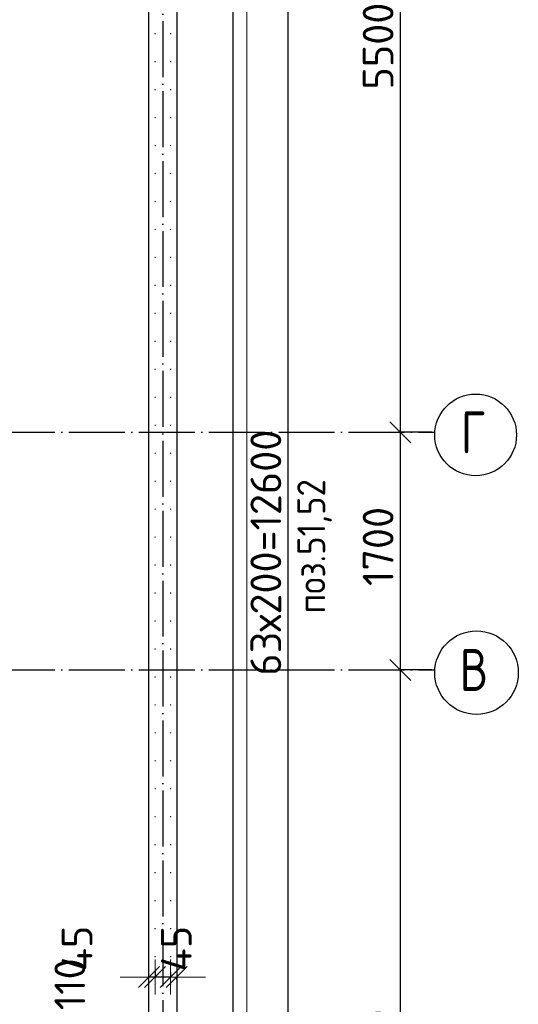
# Model space of a CAD drawing. Header units: millimetres. Extents: x 123094 to 184385, y 26948 to 48500.
# Tile 94 of 108: x 166356 to 169923, y 34309 to 41350. Entities that reach past the tile are written whole.
import ezdxf

# ---------------------------------------------------------------- set-up
doc = ezdxf.new("R2010")
doc.units = ezdxf.units.MM
doc.header["$PDMODE"] = 65
doc.linetypes.add('______11', pattern=[500, 400, -50, 0, -50])
doc.linetypes.add('______5', pattern=[1100, 800, -100, 100, -100])
for name, color, linetype, lineweight in [('Standard', 7, 'Continuous', 25), ('Арм.стержн. Выпуски', 180, 'Continuous', 35), ('Размерная линия_ общее', 7, 'Continuous', 13), ('Стена_ общее', 7, 'Continuous', 35), ('Фундамент_ общее', 7, 'Continuous', 35)]:
    doc.layers.add(name, color=color, linetype=linetype, lineweight=lineweight)
doc.layers.add('Осевая линия_ общее', color=7, linetype='______5', lineweight=13, true_color=0xa0a0a0)
doc.styles.add('ISOCPEUR', font='ISOCPEUR')
doc.dimstyles.new('DIMSTYLE_3', dxfattribs={"dimtxt": 220, "dimasz": 250, "dimexe": 0, "dimexo": 0, "dimgap": 110, "dimtad": 2, "dimdec": 0, "dimrnd": 5, "dimzin": 12, "dimdsep": 46, "dimtxsty": 'ISOCPEUR', "dimblk1": 'ALL_ML_STRICH', "dimblk2": 'ALL_ML_STRICH', "dimsah": 1, "dimcen": 0, "dimclrd": 7, "dimclre": 256, "dimclrt": 7, "dimadec": 0, "dimazin": 0, "dimtfac": 1, "dimtdec": 0, "dimtix": 1, "dimtmove": 2, "dimatfit": 3, "dimfxl": 0, "dimtzin": 0, "dimlwd": 0, "dimlwe": -3, "dimarcsym": 0})
doc.dimstyles.new('DIMSTYLE_5', dxfattribs={"dimtxt": 220, "dimasz": 250, "dimexe": 0, "dimexo": 0, "dimgap": 110, "dimtad": 2, "dimdec": 0, "dimrnd": 5, "dimzin": 12, "dimdsep": 46, "dimtxsty": 'ISOCPEUR', "dimblk1": 'ALL_ML_STRICH', "dimblk2": 'ALL_ML_STRICH', "dimsah": 1, "dimcen": 0, "dimclrd": 7, "dimclre": 256, "dimclrt": 7, "dimadec": 0, "dimazin": 0, "dimtfac": 1, "dimtdec": 0, "dimtix": 1, "dimtmove": 2, "dimatfit": 3, "dimfxl": 0, "dimtvp": 1.2, "dimtzin": 0, "dimlwd": 0, "dimlwe": -3, "dimarcsym": 0})
doc.dimstyles.new('DIMSTYLE_9', dxfattribs={"dimtxt": 220, "dimasz": 250, "dimexe": 0, "dimexo": 0, "dimgap": 110, "dimtad": 2, "dimdec": 0, "dimrnd": 5, "dimzin": 12, "dimdsep": 46, "dimtxsty": 'ISOCPEUR', "dimblk1": 'ALL_ML_STRICH', "dimblk2": 'ALL_ML_STRICH', "dimsah": 1, "dimcen": 0, "dimsd1": 1, "dimsd2": 1, "dimclrd": 7, "dimclre": 256, "dimclrt": 7, "dimadec": 0, "dimazin": 0, "dimtfac": 1, "dimtdec": 0, "dimtix": 1, "dimtmove": 2, "dimatfit": 3, "dimfxl": 0, "dimtvp": 1.2, "dimtzin": 0, "dimlwd": 0, "dimlwe": -3, "dimarcsym": 0})

# ---------------------------------------------------------------- blocks, each defined once
blk = doc.blocks.new('ALL_ML_STRICH')
at = {"color": 0, "linetype": 'ByBlock', "lineweight": -2}
for p, q in [((-0.3, -0.3), (0.3, 0.3)), ((0, -0.5), (0, 0.5)), ((-1, 0), (0.5, 0))]:
    blk.add_line(p, q, dxfattribs=at)
blk = doc.blocks.new('*D5')
at = {"layer": 'DEFPOINTS', "color": 7, "linetype": 'Continuous', "lineweight": 13, "transparency": 33554687}
for p in [(169325.4, 36700), (169080, 31200), (169325.4, 31200)]:
    blk.add_point(p, dxfattribs=at)
at = {"layer": 'Размерная линия_ общее', "color": 253, "linetype": 'Continuous', "lineweight": -2, "true_color": 0xa0a0a0, "transparency": 33554687}
for p, q in [((169305.4, 36700), (169080, 36700)), ((169305.4, 31200), (169080, 31200))]:
    blk.add_line(p, q, dxfattribs=at)
at = {"layer": 'Размерная линия_ общее', "color": 7, "linetype": 'Continuous', "lineweight": -2, "transparency": 33554687}
blk.add_line((169080, 31200), (169080, 36700), dxfattribs=at)
at = {"layer": 'Размерная линия_ общее', "color": 7, "linetype": 'Continuous', "lineweight": 13, "transparency": 33554687, "xscale": 250, "yscale": 250, "zscale": 250}
for p, rotation in [((169080, 36700), 90), ((169080, 31200), 270)]:
    blk.add_blockref('ALL_ML_STRICH', p, dxfattribs=dict(at, rotation=rotation))
at = {"layer": 'Размерная линия_ общее', "color": 7, "linetype": 'Continuous', "lineweight": 13, "transparency": 33554687, "insert": (168920, 33961), "char_height": 220, "width": 880, "attachment_point": 5, "rotation": 90, "style": 'ISOCPEUR'}
blk.add_mtext('\\A1;{5500}', dxfattribs=at)
blk = doc.blocks.new('*D6')
at = {"layer": 'DEFPOINTS', "color": 7, "linetype": 'Continuous', "lineweight": 13, "transparency": 33554687}
for p in [(169325.4, 38400), (169080, 36700), (169325.4, 36700)]:
    blk.add_point(p, dxfattribs=at)
at = {"layer": 'Размерная линия_ общее', "color": 253, "linetype": 'Continuous', "lineweight": -2, "true_color": 0xa0a0a0, "transparency": 33554687}
for p, q in [((169305.4, 38400), (169080, 38400)), ((169305.4, 36700), (169080, 36700))]:
    blk.add_line(p, q, dxfattribs=at)
at = {"layer": 'Размерная линия_ общее', "color": 7, "linetype": 'Continuous', "lineweight": -2, "transparency": 33554687}
blk.add_line((169080, 36700), (169080, 38400), dxfattribs=at)
at = {"layer": 'Размерная линия_ общее', "color": 7, "linetype": 'Continuous', "lineweight": 13, "transparency": 33554687, "xscale": 250, "yscale": 250, "zscale": 250}
for p, rotation in [((169080, 38400), 90), ((169080, 36700), 270)]:
    blk.add_blockref('ALL_ML_STRICH', p, dxfattribs=dict(at, rotation=rotation))
at = {"layer": 'Размерная линия_ общее', "color": 7, "linetype": 'Continuous', "lineweight": 13, "transparency": 33554687, "insert": (168920, 37583), "char_height": 220, "width": 880, "attachment_point": 5, "rotation": 90, "style": 'ISOCPEUR'}
blk.add_mtext('\\A1;{1700}', dxfattribs=at)
blk = doc.blocks.new('*D7')
at = {"layer": 'DEFPOINTS', "color": 7, "linetype": 'Continuous', "lineweight": 13, "transparency": 33554687}
for p in [(169325.4, 43900), (169080, 38400), (169325.4, 38400)]:
    blk.add_point(p, dxfattribs=at)
at = {"layer": 'Размерная линия_ общее', "color": 253, "linetype": 'Continuous', "lineweight": -2, "true_color": 0xa0a0a0, "transparency": 33554687}
for p, q in [((169305.4, 43900), (169080, 43900)), ((169305.4, 38400), (169080, 38400))]:
    blk.add_line(p, q, dxfattribs=at)
at = {"layer": 'Размерная линия_ общее', "color": 7, "linetype": 'Continuous', "lineweight": -2, "transparency": 33554687}
blk.add_line((169080, 38400), (169080, 43900), dxfattribs=at)
at = {"layer": 'Размерная линия_ общее', "color": 7, "linetype": 'Continuous', "lineweight": 13, "transparency": 33554687, "xscale": 250, "yscale": 250, "zscale": 250}
for p, rotation in [((169080, 43900), 90), ((169080, 38400), 270)]:
    blk.add_blockref('ALL_ML_STRICH', p, dxfattribs=dict(at, rotation=rotation))
at = {"layer": 'Размерная линия_ общее', "color": 7, "linetype": 'Continuous', "lineweight": 13, "transparency": 33554687, "insert": (168920, 41161), "char_height": 220, "width": 880, "attachment_point": 5, "rotation": 90, "style": 'ISOCPEUR'}
blk.add_mtext('\\A1;{5500}', dxfattribs=at)
blk = doc.blocks.new('*D13')
at = {"layer": 'DEFPOINTS', "color": 7, "linetype": 'Continuous', "lineweight": 13, "transparency": 33554687}
for p in [(167435, 43850), (167435, 31250), (168276.8, 31250)]:
    blk.add_point(p, dxfattribs=at)
at = {"layer": 'Размерная линия_ общее', "color": 253, "linetype": 'Continuous', "lineweight": -2, "true_color": 0xa0a0a0, "transparency": 33554687}
for p, q in [((167455, 43850), (168276.8, 43850)), ((167455, 31250), (168276.8, 31250))]:
    blk.add_line(p, q, dxfattribs=at)
at = {"layer": 'Размерная линия_ общее', "color": 7, "linetype": 'Continuous', "lineweight": -2, "transparency": 33554687}
blk.add_line((168276.8, 31250), (168276.8, 43850), dxfattribs=at)
at = {"layer": 'Размерная линия_ общее', "color": 7, "linetype": 'Continuous', "lineweight": 13, "transparency": 33554687, "xscale": 250, "yscale": 250, "zscale": 250}
for p, rotation in [((168276.8, 43850), 90), ((168276.8, 31250), 270)]:
    blk.add_blockref('ALL_ML_STRICH', p, dxfattribs=dict(at, rotation=rotation))
at = {"layer": 'Размерная линия_ общее', "color": 7, "linetype": 'Continuous', "lineweight": 13, "transparency": 33554687, "insert": (168006.8, 36659), "char_height": 220, "width": 11, "attachment_point": 1, "rotation": 90, "line_spacing_factor": 0.60241, "style": 'ISOCPEUR'}
blk.add_mtext('63х200=12600', dxfattribs=at)
blk = doc.blocks.new('*D158')
at = {"layer": 'DEFPOINTS', "color": 7, "linetype": 'Continuous', "lineweight": 13, "transparency": 33554687}
for p in [(167435, 34558.7), (167480, 34503.3), (167480, 34464)]:
    blk.add_point(p, dxfattribs=at)
at = {"layer": 'Размерная линия_ общее', "color": 253, "linetype": 'Continuous', "lineweight": -2, "true_color": 0xa0a0a0, "transparency": 33554687}
for p, q in [((167435, 34538.7), (167435, 34503.3)), ((167480, 34484), (167480, 34503.3))]:
    blk.add_line(p, q, dxfattribs=at)
at = {"layer": 'Размерная линия_ общее', "color": 7, "linetype": 'Continuous', "lineweight": -2, "transparency": 33554687}
for p, q in [((167435, 34503.3), (167435, 34503.3)), ((167480, 34503.3), (167480, 34503.3))]:
    blk.add_line(p, q, dxfattribs=at)
at = {"layer": 'Размерная линия_ общее', "color": 7, "linetype": 'Continuous', "lineweight": 13, "transparency": 33554687, "xscale": 250, "yscale": 250, "zscale": 250}
for p, rotation in [((167480, 34503.3), 360), ((167435, 34503.3), 180)]:
    blk.add_blockref('ALL_ML_STRICH', p, dxfattribs=dict(at, rotation=rotation))
at = {"layer": 'Размерная линия_ общее', "color": 7, "linetype": 'Continuous', "lineweight": 13, "transparency": 33554687, "insert": (167476.4, 34706.9), "char_height": 220, "width": 440, "attachment_point": 5, "rotation": 90, "style": 'ISOCPEUR'}
blk.add_mtext('\\A1;{45}', dxfattribs=at)
blk = doc.blocks.new('*D159')
at = {"layer": 'DEFPOINTS', "color": 7, "linetype": 'Continuous', "lineweight": 13, "transparency": 33554687}
for p in [(167325, 34563.7), (167435, 34558.7), (167435, 34503.3)]:
    blk.add_point(p, dxfattribs=at)
at = {"layer": 'Размерная линия_ общее', "color": 253, "linetype": 'Continuous', "lineweight": -2, "true_color": 0xa0a0a0, "transparency": 33554687}
for p, q in [((167325, 34543.7), (167325, 34503.3)), ((167435, 34538.7), (167435, 34503.3))]:
    blk.add_line(p, q, dxfattribs=at)
at = {"layer": 'Размерная линия_ общее', "color": 7, "linetype": 'Continuous', "lineweight": -2, "transparency": 33554687}
blk.add_line((167435, 34503.3), (167325, 34503.3), dxfattribs=at)
at = {"layer": 'Размерная линия_ общее', "color": 7, "linetype": 'Continuous', "lineweight": 13, "transparency": 33554687, "xscale": 250, "yscale": 250, "zscale": 250}
for p, rotation in [((167435, 34503.3), 360), ((167325, 34503.3), 180)]:
    blk.add_blockref('ALL_ML_STRICH', p, dxfattribs=dict(at, rotation=rotation))
at = {"layer": 'Размерная линия_ общее', "color": 7, "linetype": 'Continuous', "lineweight": 13, "transparency": 33554687, "insert": (166714.8, 34451.9), "char_height": 220, "width": 660, "attachment_point": 5, "rotation": 90, "style": 'ISOCPEUR'}
blk.add_mtext('\\A1;{110}', dxfattribs=at)
blk = doc.blocks.new('*D160')
at = {"layer": 'DEFPOINTS', "color": 7, "linetype": 'Continuous', "lineweight": 13, "transparency": 33554687}
for p in [(167325, 34563.7), (167325, 34503.3), (167280, 34474.8)]:
    blk.add_point(p, dxfattribs=at)
at = {"layer": 'Размерная линия_ общее', "color": 253, "linetype": 'Continuous', "lineweight": -2, "true_color": 0xa0a0a0, "transparency": 33554687}
for p, q in [((167280, 34494.8), (167280, 34503.3)), ((167325, 34543.7), (167325, 34503.3))]:
    blk.add_line(p, q, dxfattribs=at)
at = {"layer": 'Размерная линия_ общее', "color": 7, "linetype": 'Continuous', "lineweight": -2, "transparency": 33554687}
blk.add_line((167325, 34503.3), (167280, 34503.3), dxfattribs=at)
at = {"layer": 'Размерная линия_ общее', "color": 7, "linetype": 'Continuous', "lineweight": 13, "transparency": 33554687, "xscale": 250, "yscale": 250, "zscale": 250}
for p, rotation in [((167325, 34503.3), 360), ((167280, 34503.3), 180)]:
    blk.add_blockref('ALL_ML_STRICH', p, dxfattribs=dict(at, rotation=rotation))
at = {"layer": 'Размерная линия_ общее', "color": 7, "linetype": 'Continuous', "lineweight": 13, "transparency": 33554687, "insert": (166766.6, 34708.6), "char_height": 220, "width": 440, "attachment_point": 5, "rotation": 90, "style": 'ISOCPEUR'}
blk.add_mtext('\\A1;{45}', dxfattribs=at)

msp = doc.modelspace()

# ---------------------------------------------------------------- hatches: boundary and pattern name
at = {"layer": 'Арм.стержн. Выпуски', "linetype": 'Continuous', "lineweight": 35, "transparency": 33554687}
for points in [[(167330, 41250), (167329.6, 41251.9), (167328.5, 41253.5), (167326.9, 41254.6), (167325, 41255), (167323.1, 41254.6), (167321.5, 41253.5), (167320.4, 41251.9), (167320, 41250), (167320.4, 41248.1), (167321.5, 41246.5), (167323.1, 41245.4), (167325, 41245), (167326.9, 41245.4), (167328.5, 41246.5), (167329.6, 41248.1)], [(167440, 41250), (167439.6, 41251.9), (167438.5, 41253.5), (167436.9, 41254.6), (167435, 41255), (167433.1, 41254.6), (167431.5, 41253.5), (167430.4, 41251.9), (167430, 41250), (167430.4, 41248.1), (167431.5, 41246.5), (167433.1, 41245.4), (167435, 41245), (167436.9, 41245.4), (167438.5, 41246.5), (167439.6, 41248.1)], [(167330, 41050), (167329.6, 41051.9), (167328.5, 41053.5), (167326.9, 41054.6), (167325, 41055), (167323.1, 41054.6), (167321.5, 41053.5), (167320.4, 41051.9), (167320, 41050), (167320.4, 41048.1), (167321.5, 41046.5), (167323.1, 41045.4), (167325, 41045), (167326.9, 41045.4), (167328.5, 41046.5), (167329.6, 41048.1)], [(167440, 41050), (167439.6, 41051.9), (167438.5, 41053.5), (167436.9, 41054.6), (167435, 41055), (167433.1, 41054.6), (167431.5, 41053.5), (167430.4, 41051.9), (167430, 41050), (167430.4, 41048.1), (167431.5, 41046.5), (167433.1, 41045.4), (167435, 41045), (167436.9, 41045.4), (167438.5, 41046.5), (167439.6, 41048.1)], [(167330, 40850), (167329.6, 40851.9), (167328.5, 40853.5), (167326.9, 40854.6), (167325, 40855), (167323.1, 40854.6), (167321.5, 40853.5), (167320.4, 40851.9), (167320, 40850), (167320.4, 40848.1), (167321.5, 40846.5), (167323.1, 40845.4), (167325, 40845), (167326.9, 40845.4), (167328.5, 40846.5), (167329.6, 40848.1)], [(167440, 40850), (167439.6, 40851.9), (167438.5, 40853.5), (167436.9, 40854.6), (167435, 40855), (167433.1, 40854.6), (167431.5, 40853.5), (167430.4, 40851.9), (167430, 40850), (167430.4, 40848.1), (167431.5, 40846.5), (167433.1, 40845.4), (167435, 40845), (167436.9, 40845.4), (167438.5, 40846.5), (167439.6, 40848.1)], [(167330, 40650), (167329.6, 40651.9), (167328.5, 40653.5), (167326.9, 40654.6), (167325, 40655), (167323.1, 40654.6), (167321.5, 40653.5), (167320.4, 40651.9), (167320, 40650), (167320.4, 40648.1), (167321.5, 40646.5), (167323.1, 40645.4), (167325, 40645), (167326.9, 40645.4), (167328.5, 40646.5), (167329.6, 40648.1)], [(167440, 40650), (167439.6, 40651.9), (167438.5, 40653.5), (167436.9, 40654.6), (167435, 40655), (167433.1, 40654.6), (167431.5, 40653.5), (167430.4, 40651.9), (167430, 40650), (167430.4, 40648.1), (167431.5, 40646.5), (167433.1, 40645.4), (167435, 40645), (167436.9, 40645.4), (167438.5, 40646.5), (167439.6, 40648.1)], [(167330, 40450), (167329.6, 40451.9), (167328.5, 40453.5), (167326.9, 40454.6), (167325, 40455), (167323.1, 40454.6), (167321.5, 40453.5), (167320.4, 40451.9), (167320, 40450), (167320.4, 40448.1), (167321.5, 40446.5), (167323.1, 40445.4), (167325, 40445), (167326.9, 40445.4), (167328.5, 40446.5), (167329.6, 40448.1)], [(167440, 40450), (167439.6, 40451.9), (167438.5, 40453.5), (167436.9, 40454.6), (167435, 40455), (167433.1, 40454.6), (167431.5, 40453.5), (167430.4, 40451.9), (167430, 40450), (167430.4, 40448.1), (167431.5, 40446.5), (167433.1, 40445.4), (167435, 40445), (167436.9, 40445.4), (167438.5, 40446.5), (167439.6, 40448.1)], [(167330, 40250), (167329.6, 40251.9), (167328.5, 40253.5), (167326.9, 40254.6), (167325, 40255), (167323.1, 40254.6), (167321.5, 40253.5), (167320.4, 40251.9), (167320, 40250), (167320.4, 40248.1), (167321.5, 40246.5), (167323.1, 40245.4), (167325, 40245), (167326.9, 40245.4), (167328.5, 40246.5), (167329.6, 40248.1)], [(167440, 40250), (167439.6, 40251.9), (167438.5, 40253.5), (167436.9, 40254.6), (167435, 40255), (167433.1, 40254.6), (167431.5, 40253.5), (167430.4, 40251.9), (167430, 40250), (167430.4, 40248.1), (167431.5, 40246.5), (167433.1, 40245.4), (167435, 40245), (167436.9, 40245.4), (167438.5, 40246.5), (167439.6, 40248.1)], [(167330, 40050), (167329.6, 40051.9), (167328.5, 40053.5), (167326.9, 40054.6), (167325, 40055), (167323.1, 40054.6), (167321.5, 40053.5), (167320.4, 40051.9), (167320, 40050), (167320.4, 40048.1), (167321.5, 40046.5), (167323.1, 40045.4), (167325, 40045), (167326.9, 40045.4), (167328.5, 40046.5), (167329.6, 40048.1)], [(167440, 40050), (167439.6, 40051.9), (167438.5, 40053.5), (167436.9, 40054.6), (167435, 40055), (167433.1, 40054.6), (167431.5, 40053.5), (167430.4, 40051.9), (167430, 40050), (167430.4, 40048.1), (167431.5, 40046.5), (167433.1, 40045.4), (167435, 40045), (167436.9, 40045.4), (167438.5, 40046.5), (167439.6, 40048.1)], [(167330, 39850), (167329.6, 39851.9), (167328.5, 39853.5), (167326.9, 39854.6), (167325, 39855), (167323.1, 39854.6), (167321.5, 39853.5), (167320.4, 39851.9), (167320, 39850), (167320.4, 39848.1), (167321.5, 39846.5), (167323.1, 39845.4), (167325, 39845), (167326.9, 39845.4), (167328.5, 39846.5), (167329.6, 39848.1)], [(167440, 39850), (167439.6, 39851.9), (167438.5, 39853.5), (167436.9, 39854.6), (167435, 39855), (167433.1, 39854.6), (167431.5, 39853.5), (167430.4, 39851.9), (167430, 39850), (167430.4, 39848.1), (167431.5, 39846.5), (167433.1, 39845.4), (167435, 39845), (167436.9, 39845.4), (167438.5, 39846.5), (167439.6, 39848.1)], [(167330, 39650), (167329.6, 39651.9), (167328.5, 39653.5), (167326.9, 39654.6), (167325, 39655), (167323.1, 39654.6), (167321.5, 39653.5), (167320.4, 39651.9), (167320, 39650), (167320.4, 39648.1), (167321.5, 39646.5), (167323.1, 39645.4), (167325, 39645), (167326.9, 39645.4), (167328.5, 39646.5), (167329.6, 39648.1)], [(167440, 39650), (167439.6, 39651.9), (167438.5, 39653.5), (167436.9, 39654.6), (167435, 39655), (167433.1, 39654.6), (167431.5, 39653.5), (167430.4, 39651.9), (167430, 39650), (167430.4, 39648.1), (167431.5, 39646.5), (167433.1, 39645.4), (167435, 39645), (167436.9, 39645.4), (167438.5, 39646.5), (167439.6, 39648.1)], [(167330, 39450), (167329.6, 39451.9), (167328.5, 39453.5), (167326.9, 39454.6), (167325, 39455), (167323.1, 39454.6), (167321.5, 39453.5), (167320.4, 39451.9), (167320, 39450), (167320.4, 39448.1), (167321.5, 39446.5), (167323.1, 39445.4), (167325, 39445), (167326.9, 39445.4), (167328.5, 39446.5), (167329.6, 39448.1)], [(167440, 39450), (167439.6, 39451.9), (167438.5, 39453.5), (167436.9, 39454.6), (167435, 39455), (167433.1, 39454.6), (167431.5, 39453.5), (167430.4, 39451.9), (167430, 39450), (167430.4, 39448.1), (167431.5, 39446.5), (167433.1, 39445.4), (167435, 39445), (167436.9, 39445.4), (167438.5, 39446.5), (167439.6, 39448.1)], [(167330, 39250), (167329.6, 39251.9), (167328.5, 39253.5), (167326.9, 39254.6), (167325, 39255), (167323.1, 39254.6), (167321.5, 39253.5), (167320.4, 39251.9), (167320, 39250), (167320.4, 39248.1), (167321.5, 39246.5), (167323.1, 39245.4), (167325, 39245), (167326.9, 39245.4), (167328.5, 39246.5), (167329.6, 39248.1)], [(167440, 39250), (167439.6, 39251.9), (167438.5, 39253.5), (167436.9, 39254.6), (167435, 39255), (167433.1, 39254.6), (167431.5, 39253.5), (167430.4, 39251.9), (167430, 39250), (167430.4, 39248.1), (167431.5, 39246.5), (167433.1, 39245.4), (167435, 39245), (167436.9, 39245.4), (167438.5, 39246.5), (167439.6, 39248.1)], [(167330, 39050), (167329.6, 39051.9), (167328.5, 39053.5), (167326.9, 39054.6), (167325, 39055), (167323.1, 39054.6), (167321.5, 39053.5), (167320.4, 39051.9), (167320, 39050), (167320.4, 39048.1), (167321.5, 39046.5), (167323.1, 39045.4), (167325, 39045), (167326.9, 39045.4), (167328.5, 39046.5), (167329.6, 39048.1)], [(167440, 39050), (167439.6, 39051.9), (167438.5, 39053.5), (167436.9, 39054.6), (167435, 39055), (167433.1, 39054.6), (167431.5, 39053.5), (167430.4, 39051.9), (167430, 39050), (167430.4, 39048.1), (167431.5, 39046.5), (167433.1, 39045.4), (167435, 39045), (167436.9, 39045.4), (167438.5, 39046.5), (167439.6, 39048.1)], [(167330, 38850), (167329.6, 38851.9), (167328.5, 38853.5), (167326.9, 38854.6), (167325, 38855), (167323.1, 38854.6), (167321.5, 38853.5), (167320.4, 38851.9), (167320, 38850), (167320.4, 38848.1), (167321.5, 38846.5), (167323.1, 38845.4), (167325, 38845), (167326.9, 38845.4), (167328.5, 38846.5), (167329.6, 38848.1)], [(167440, 38850), (167439.6, 38851.9), (167438.5, 38853.5), (167436.9, 38854.6), (167435, 38855), (167433.1, 38854.6), (167431.5, 38853.5), (167430.4, 38851.9), (167430, 38850), (167430.4, 38848.1), (167431.5, 38846.5), (167433.1, 38845.4), (167435, 38845), (167436.9, 38845.4), (167438.5, 38846.5), (167439.6, 38848.1)], [(167330, 38650), (167329.6, 38651.9), (167328.5, 38653.5), (167326.9, 38654.6), (167325, 38655), (167323.1, 38654.6), (167321.5, 38653.5), (167320.4, 38651.9), (167320, 38650), (167320.4, 38648.1), (167321.5, 38646.5), (167323.1, 38645.4), (167325, 38645), (167326.9, 38645.4), (167328.5, 38646.5), (167329.6, 38648.1)], [(167440, 38650), (167439.6, 38651.9), (167438.5, 38653.5), (167436.9, 38654.6), (167435, 38655), (167433.1, 38654.6), (167431.5, 38653.5), (167430.4, 38651.9), (167430, 38650), (167430.4, 38648.1), (167431.5, 38646.5), (167433.1, 38645.4), (167435, 38645), (167436.9, 38645.4), (167438.5, 38646.5), (167439.6, 38648.1)], [(167330, 38450), (167329.6, 38451.9), (167328.5, 38453.5), (167326.9, 38454.6), (167325, 38455), (167323.1, 38454.6), (167321.5, 38453.5), (167320.4, 38451.9), (167320, 38450), (167320.4, 38448.1), (167321.5, 38446.5), (167323.1, 38445.4), (167325, 38445), (167326.9, 38445.4), (167328.5, 38446.5), (167329.6, 38448.1)], [(167440, 38450), (167439.6, 38451.9), (167438.5, 38453.5), (167436.9, 38454.6), (167435, 38455), (167433.1, 38454.6), (167431.5, 38453.5), (167430.4, 38451.9), (167430, 38450), (167430.4, 38448.1), (167431.5, 38446.5), (167433.1, 38445.4), (167435, 38445), (167436.9, 38445.4), (167438.5, 38446.5), (167439.6, 38448.1)], [(167330, 38250), (167329.6, 38251.9), (167328.5, 38253.5), (167326.9, 38254.6), (167325, 38255), (167323.1, 38254.6), (167321.5, 38253.5), (167320.4, 38251.9), (167320, 38250), (167320.4, 38248.1), (167321.5, 38246.5), (167323.1, 38245.4), (167325, 38245), (167326.9, 38245.4), (167328.5, 38246.5), (167329.6, 38248.1)], [(167440, 38250), (167439.6, 38251.9), (167438.5, 38253.5), (167436.9, 38254.6), (167435, 38255), (167433.1, 38254.6), (167431.5, 38253.5), (167430.4, 38251.9), (167430, 38250), (167430.4, 38248.1), (167431.5, 38246.5), (167433.1, 38245.4), (167435, 38245), (167436.9, 38245.4), (167438.5, 38246.5), (167439.6, 38248.1)], [(167330, 38050), (167329.6, 38051.9), (167328.5, 38053.5), (167326.9, 38054.6), (167325, 38055), (167323.1, 38054.6), (167321.5, 38053.5), (167320.4, 38051.9), (167320, 38050), (167320.4, 38048.1), (167321.5, 38046.5), (167323.1, 38045.4), (167325, 38045), (167326.9, 38045.4), (167328.5, 38046.5), (167329.6, 38048.1)], [(167440, 38050), (167439.6, 38051.9), (167438.5, 38053.5), (167436.9, 38054.6), (167435, 38055), (167433.1, 38054.6), (167431.5, 38053.5), (167430.4, 38051.9), (167430, 38050), (167430.4, 38048.1), (167431.5, 38046.5), (167433.1, 38045.4), (167435, 38045), (167436.9, 38045.4), (167438.5, 38046.5), (167439.6, 38048.1)], [(167330, 37850), (167329.6, 37851.9), (167328.5, 37853.5), (167326.9, 37854.6), (167325, 37855), (167323.1, 37854.6), (167321.5, 37853.5), (167320.4, 37851.9), (167320, 37850), (167320.4, 37848.1), (167321.5, 37846.5), (167323.1, 37845.4), (167325, 37845), (167326.9, 37845.4), (167328.5, 37846.5), (167329.6, 37848.1)], [(167440, 37850), (167439.6, 37851.9), (167438.5, 37853.5), (167436.9, 37854.6), (167435, 37855), (167433.1, 37854.6), (167431.5, 37853.5), (167430.4, 37851.9), (167430, 37850), (167430.4, 37848.1), (167431.5, 37846.5), (167433.1, 37845.4), (167435, 37845), (167436.9, 37845.4), (167438.5, 37846.5), (167439.6, 37848.1)], [(167330, 37650), (167329.6, 37651.9), (167328.5, 37653.5), (167326.9, 37654.6), (167325, 37655), (167323.1, 37654.6), (167321.5, 37653.5), (167320.4, 37651.9), (167320, 37650), (167320.4, 37648.1), (167321.5, 37646.5), (167323.1, 37645.4), (167325, 37645), (167326.9, 37645.4), (167328.5, 37646.5), (167329.6, 37648.1)], [(167440, 37650), (167439.6, 37651.9), (167438.5, 37653.5), (167436.9, 37654.6), (167435, 37655), (167433.1, 37654.6), (167431.5, 37653.5), (167430.4, 37651.9), (167430, 37650), (167430.4, 37648.1), (167431.5, 37646.5), (167433.1, 37645.4), (167435, 37645), (167436.9, 37645.4), (167438.5, 37646.5), (167439.6, 37648.1)], [(167330, 37450), (167329.6, 37451.9), (167328.5, 37453.5), (167326.9, 37454.6), (167325, 37455), (167323.1, 37454.6), (167321.5, 37453.5), (167320.4, 37451.9), (167320, 37450), (167320.4, 37448.1), (167321.5, 37446.5), (167323.1, 37445.4), (167325, 37445), (167326.9, 37445.4), (167328.5, 37446.5), (167329.6, 37448.1)], [(167440, 37450), (167439.6, 37451.9), (167438.5, 37453.5), (167436.9, 37454.6), (167435, 37455), (167433.1, 37454.6), (167431.5, 37453.5), (167430.4, 37451.9), (167430, 37450), (167430.4, 37448.1), (167431.5, 37446.5), (167433.1, 37445.4), (167435, 37445), (167436.9, 37445.4), (167438.5, 37446.5), (167439.6, 37448.1)], [(167330, 37250), (167329.6, 37251.9), (167328.5, 37253.5), (167326.9, 37254.6), (167325, 37255), (167323.1, 37254.6), (167321.5, 37253.5), (167320.4, 37251.9), (167320, 37250), (167320.4, 37248.1), (167321.5, 37246.5), (167323.1, 37245.4), (167325, 37245), (167326.9, 37245.4), (167328.5, 37246.5), (167329.6, 37248.1)], [(167440, 37250), (167439.6, 37251.9), (167438.5, 37253.5), (167436.9, 37254.6), (167435, 37255), (167433.1, 37254.6), (167431.5, 37253.5), (167430.4, 37251.9), (167430, 37250), (167430.4, 37248.1), (167431.5, 37246.5), (167433.1, 37245.4), (167435, 37245), (167436.9, 37245.4), (167438.5, 37246.5), (167439.6, 37248.1)], [(167330, 37050), (167329.6, 37051.9), (167328.5, 37053.5), (167326.9, 37054.6), (167325, 37055), (167323.1, 37054.6), (167321.5, 37053.5), (167320.4, 37051.9), (167320, 37050), (167320.4, 37048.1), (167321.5, 37046.5), (167323.1, 37045.4), (167325, 37045), (167326.9, 37045.4), (167328.5, 37046.5), (167329.6, 37048.1)], [(167440, 37050), (167439.6, 37051.9), (167438.5, 37053.5), (167436.9, 37054.6), (167435, 37055), (167433.1, 37054.6), (167431.5, 37053.5), (167430.4, 37051.9), (167430, 37050), (167430.4, 37048.1), (167431.5, 37046.5), (167433.1, 37045.4), (167435, 37045), (167436.9, 37045.4), (167438.5, 37046.5), (167439.6, 37048.1)], [(167330, 36850), (167329.6, 36851.9), (167328.5, 36853.5), (167326.9, 36854.6), (167325, 36855), (167323.1, 36854.6), (167321.5, 36853.5), (167320.4, 36851.9), (167320, 36850), (167320.4, 36848.1), (167321.5, 36846.5), (167323.1, 36845.4), (167325, 36845), (167326.9, 36845.4), (167328.5, 36846.5), (167329.6, 36848.1)], [(167440, 36850), (167439.6, 36851.9), (167438.5, 36853.5), (167436.9, 36854.6), (167435, 36855), (167433.1, 36854.6), (167431.5, 36853.5), (167430.4, 36851.9), (167430, 36850), (167430.4, 36848.1), (167431.5, 36846.5), (167433.1, 36845.4), (167435, 36845), (167436.9, 36845.4), (167438.5, 36846.5), (167439.6, 36848.1)], [(167330, 36650), (167329.6, 36651.9), (167328.5, 36653.5), (167326.9, 36654.6), (167325, 36655), (167323.1, 36654.6), (167321.5, 36653.5), (167320.4, 36651.9), (167320, 36650), (167320.4, 36648.1), (167321.5, 36646.5), (167323.1, 36645.4), (167325, 36645), (167326.9, 36645.4), (167328.5, 36646.5), (167329.6, 36648.1)], [(167440, 36650), (167439.6, 36651.9), (167438.5, 36653.5), (167436.9, 36654.6), (167435, 36655), (167433.1, 36654.6), (167431.5, 36653.5), (167430.4, 36651.9), (167430, 36650), (167430.4, 36648.1), (167431.5, 36646.5), (167433.1, 36645.4), (167435, 36645), (167436.9, 36645.4), (167438.5, 36646.5), (167439.6, 36648.1)], [(167330, 36450), (167329.6, 36451.9), (167328.5, 36453.5), (167326.9, 36454.6), (167325, 36455), (167323.1, 36454.6), (167321.5, 36453.5), (167320.4, 36451.9), (167320, 36450), (167320.4, 36448.1), (167321.5, 36446.5), (167323.1, 36445.4), (167325, 36445), (167326.9, 36445.4), (167328.5, 36446.5), (167329.6, 36448.1)], [(167440, 36450), (167439.6, 36451.9), (167438.5, 36453.5), (167436.9, 36454.6), (167435, 36455), (167433.1, 36454.6), (167431.5, 36453.5), (167430.4, 36451.9), (167430, 36450), (167430.4, 36448.1), (167431.5, 36446.5), (167433.1, 36445.4), (167435, 36445), (167436.9, 36445.4), (167438.5, 36446.5), (167439.6, 36448.1)], [(167330, 36250), (167329.6, 36251.9), (167328.5, 36253.5), (167326.9, 36254.6), (167325, 36255), (167323.1, 36254.6), (167321.5, 36253.5), (167320.4, 36251.9), (167320, 36250), (167320.4, 36248.1), (167321.5, 36246.5), (167323.1, 36245.4), (167325, 36245), (167326.9, 36245.4), (167328.5, 36246.5), (167329.6, 36248.1)], [(167440, 36250), (167439.6, 36251.9), (167438.5, 36253.5), (167436.9, 36254.6), (167435, 36255), (167433.1, 36254.6), (167431.5, 36253.5), (167430.4, 36251.9), (167430, 36250), (167430.4, 36248.1), (167431.5, 36246.5), (167433.1, 36245.4), (167435, 36245), (167436.9, 36245.4), (167438.5, 36246.5), (167439.6, 36248.1)], [(167330, 36050), (167329.6, 36051.9), (167328.5, 36053.5), (167326.9, 36054.6), (167325, 36055), (167323.1, 36054.6), (167321.5, 36053.5), (167320.4, 36051.9), (167320, 36050), (167320.4, 36048.1), (167321.5, 36046.5), (167323.1, 36045.4), (167325, 36045), (167326.9, 36045.4), (167328.5, 36046.5), (167329.6, 36048.1)], [(167440, 36050), (167439.6, 36051.9), (167438.5, 36053.5), (167436.9, 36054.6), (167435, 36055), (167433.1, 36054.6), (167431.5, 36053.5), (167430.4, 36051.9), (167430, 36050), (167430.4, 36048.1), (167431.5, 36046.5), (167433.1, 36045.4), (167435, 36045), (167436.9, 36045.4), (167438.5, 36046.5), (167439.6, 36048.1)], [(167330, 35850), (167329.6, 35851.9), (167328.5, 35853.5), (167326.9, 35854.6), (167325, 35855), (167323.1, 35854.6), (167321.5, 35853.5), (167320.4, 35851.9), (167320, 35850), (167320.4, 35848.1), (167321.5, 35846.5), (167323.1, 35845.4), (167325, 35845), (167326.9, 35845.4), (167328.5, 35846.5), (167329.6, 35848.1)], [(167440, 35850), (167439.6, 35851.9), (167438.5, 35853.5), (167436.9, 35854.6), (167435, 35855), (167433.1, 35854.6), (167431.5, 35853.5), (167430.4, 35851.9), (167430, 35850), (167430.4, 35848.1), (167431.5, 35846.5), (167433.1, 35845.4), (167435, 35845), (167436.9, 35845.4), (167438.5, 35846.5), (167439.6, 35848.1)], [(167330, 35650), (167329.6, 35651.9), (167328.5, 35653.5), (167326.9, 35654.6), (167325, 35655), (167323.1, 35654.6), (167321.5, 35653.5), (167320.4, 35651.9), (167320, 35650), (167320.4, 35648.1), (167321.5, 35646.5), (167323.1, 35645.4), (167325, 35645), (167326.9, 35645.4), (167328.5, 35646.5), (167329.6, 35648.1)], [(167440, 35650), (167439.6, 35651.9), (167438.5, 35653.5), (167436.9, 35654.6), (167435, 35655), (167433.1, 35654.6), (167431.5, 35653.5), (167430.4, 35651.9), (167430, 35650), (167430.4, 35648.1), (167431.5, 35646.5), (167433.1, 35645.4), (167435, 35645), (167436.9, 35645.4), (167438.5, 35646.5), (167439.6, 35648.1)], [(167330, 35450), (167329.6, 35451.9), (167328.5, 35453.5), (167326.9, 35454.6), (167325, 35455), (167323.1, 35454.6), (167321.5, 35453.5), (167320.4, 35451.9), (167320, 35450), (167320.4, 35448.1), (167321.5, 35446.5), (167323.1, 35445.4), (167325, 35445), (167326.9, 35445.4), (167328.5, 35446.5), (167329.6, 35448.1)], [(167440, 35450), (167439.6, 35451.9), (167438.5, 35453.5), (167436.9, 35454.6), (167435, 35455), (167433.1, 35454.6), (167431.5, 35453.5), (167430.4, 35451.9), (167430, 35450), (167430.4, 35448.1), (167431.5, 35446.5), (167433.1, 35445.4), (167435, 35445), (167436.9, 35445.4), (167438.5, 35446.5), (167439.6, 35448.1)], [(167330, 35250), (167329.6, 35251.9), (167328.5, 35253.5), (167326.9, 35254.6), (167325, 35255), (167323.1, 35254.6), (167321.5, 35253.5), (167320.4, 35251.9), (167320, 35250), (167320.4, 35248.1), (167321.5, 35246.5), (167323.1, 35245.4), (167325, 35245), (167326.9, 35245.4), (167328.5, 35246.5), (167329.6, 35248.1)], [(167440, 35250), (167439.6, 35251.9), (167438.5, 35253.5), (167436.9, 35254.6), (167435, 35255), (167433.1, 35254.6), (167431.5, 35253.5), (167430.4, 35251.9), (167430, 35250), (167430.4, 35248.1), (167431.5, 35246.5), (167433.1, 35245.4), (167435, 35245), (167436.9, 35245.4), (167438.5, 35246.5), (167439.6, 35248.1)], [(167330, 35050), (167329.6, 35051.9), (167328.5, 35053.5), (167326.9, 35054.6), (167325, 35055), (167323.1, 35054.6), (167321.5, 35053.5), (167320.4, 35051.9), (167320, 35050), (167320.4, 35048.1), (167321.5, 35046.5), (167323.1, 35045.4), (167325, 35045), (167326.9, 35045.4), (167328.5, 35046.5), (167329.6, 35048.1)], [(167440, 35050), (167439.6, 35051.9), (167438.5, 35053.5), (167436.9, 35054.6), (167435, 35055), (167433.1, 35054.6), (167431.5, 35053.5), (167430.4, 35051.9), (167430, 35050), (167430.4, 35048.1), (167431.5, 35046.5), (167433.1, 35045.4), (167435, 35045), (167436.9, 35045.4), (167438.5, 35046.5), (167439.6, 35048.1)], [(167330, 34850), (167329.6, 34851.9), (167328.5, 34853.5), (167326.9, 34854.6), (167325, 34855), (167323.1, 34854.6), (167321.5, 34853.5), (167320.4, 34851.9), (167320, 34850), (167320.4, 34848.1), (167321.5, 34846.5), (167323.1, 34845.4), (167325, 34845), (167326.9, 34845.4), (167328.5, 34846.5), (167329.6, 34848.1)], [(167440, 34850), (167439.6, 34851.9), (167438.5, 34853.5), (167436.9, 34854.6), (167435, 34855), (167433.1, 34854.6), (167431.5, 34853.5), (167430.4, 34851.9), (167430, 34850), (167430.4, 34848.1), (167431.5, 34846.5), (167433.1, 34845.4), (167435, 34845), (167436.9, 34845.4), (167438.5, 34846.5), (167439.6, 34848.1)], [(167330, 34650), (167329.6, 34651.9), (167328.5, 34653.5), (167326.9, 34654.6), (167325, 34655), (167323.1, 34654.6), (167321.5, 34653.5), (167320.4, 34651.9), (167320, 34650), (167320.4, 34648.1), (167321.5, 34646.5), (167323.1, 34645.4), (167325, 34645), (167326.9, 34645.4), (167328.5, 34646.5), (167329.6, 34648.1)], [(167440, 34650), (167439.6, 34651.9), (167438.5, 34653.5), (167436.9, 34654.6), (167435, 34655), (167433.1, 34654.6), (167431.5, 34653.5), (167430.4, 34651.9), (167430, 34650), (167430.4, 34648.1), (167431.5, 34646.5), (167433.1, 34645.4), (167435, 34645), (167436.9, 34645.4), (167438.5, 34646.5), (167439.6, 34648.1)], [(167330, 34450), (167329.6, 34451.9), (167328.5, 34453.5), (167326.9, 34454.6), (167325, 34455), (167323.1, 34454.6), (167321.5, 34453.5), (167320.4, 34451.9), (167320, 34450), (167320.4, 34448.1), (167321.5, 34446.5), (167323.1, 34445.4), (167325, 34445), (167326.9, 34445.4), (167328.5, 34446.5), (167329.6, 34448.1)], [(167440, 34450), (167439.6, 34451.9), (167438.5, 34453.5), (167436.9, 34454.6), (167435, 34455), (167433.1, 34454.6), (167431.5, 34453.5), (167430.4, 34451.9), (167430, 34450), (167430.4, 34448.1), (167431.5, 34446.5), (167433.1, 34445.4), (167435, 34445), (167436.9, 34445.4), (167438.5, 34446.5), (167439.6, 34448.1)]]:
    msp.add_hatch(color=4, dxfattribs=at).paths.add_polyline_path(points)

# ---------------------------------------------------------------- linework, layer by layer
at = {"layer": 'Standard', "color": 7, "linetype": 'Continuous', "lineweight": 13, "transparency": 33554687}
msp.add_lwpolyline([(125100, 29250), (167980, 29250), (167980, 48500), (125100, 48500), (125100, 29250)], dxfattribs=at)
at = {"layer": 'Осевая линия_ общее', "color": 253, "linetype": '______11', "lineweight": -3, "true_color": 0xa0a0a0, "transparency": 33554687}
for p, q in [((167380, 46340), (167380, 27662.1)), ((125200, 38400), (169325.4, 38400)), ((125200, 36700), (169325.4, 36700))]:
    msp.add_line(p, q, dxfattribs=at)
at = {"layer": 'Осевая линия_ общее', "color": 7, "linetype": 'Continuous', "lineweight": -3, "transparency": 33554687}
for centre, radius in [((169617.8, 38380.5), 292.4), ((169624.1, 36680.5), 298.8)]:
    msp.add_circle(centre, radius, dxfattribs=at)
at = {"layer": 'Стена_ общее', "color": 7, "linetype": 'Continuous', "lineweight": 25, "transparency": 33554687}
for p, q in [((167480, 44100), (167480, 31000)), ((167480, 44100), (167480, 31000)), ((167280, 31200), (167280, 43900)), ((167280, 31200), (167280, 43900))]:
    msp.add_line(p, q, dxfattribs=at)
at = {"layer": 'Фундамент_ общее', "color": 7, "lineweight": 25, "transparency": 33554687}
msp.add_line((167880, 44500), (167880, 30600), dxfattribs=at)
at = {"layer": 'Фундамент_ общее', "color": 7, "linetype": 'Continuous', "lineweight": 25, "transparency": 33554687}
msp.add_line((167880, 44500), (167880, 30600), dxfattribs=at)

# ---------------------------------------------------------------- texts
at = {"layer": 'Standard', "color": 7, "linetype": 'Continuous', "lineweight": 13, "transparency": 33554687, "insert": (168588.6, 37103.8), "char_height": 200, "width": 1048.166, "attachment_point": 7, "rotation": 90, "style": 'ISOCPEUR'}
msp.add_mtext('\\A1;{\\fISOCPEUR|i0|b0;\\H200.000000;\\W0.909091;\\C7;поз.51,52}\\P', dxfattribs=at)
at = {"layer": 'Осевая линия_ общее', "color": 7, "linetype": 'Continuous', "lineweight": -3, "transparency": 33554687, "char_height": 300, "attachment_point": 7, "style": 'ISOCPEUR'}
for s, insert, width in [('\\W0.78;Г', (169512.8, 38250), 326.407), ('\\W0.80;В', (169504.1, 36550), 359.833)]:
    msp.add_mtext(s, dxfattribs=dict(at, insert=insert, width=width))

# ---------------------------------------------------------------- dimensions: what is measured, and where the dimension line sits
at = {"layer": 'Размерная линия_ общее', "color": 7, "linetype": 'Continuous', "lineweight": 13, "transparency": 33554687}
for base, p1, p2, angle, dimstyle, picture, middle in [((169080, 43900), (169305.4, 38400), (169305.4, 43900), 90, 'DIMSTYLE_3', '*D7', (168920, 41161)), ((169080, 38400), (169305.4, 36700), (169305.4, 38400), 90, 'DIMSTYLE_3', '*D6', (168920, 37583)), ((169080, 36700), (169305.4, 31200), (169305.4, 36700), 90, 'DIMSTYLE_3', '*D5', (168920, 33961)), ((167280, 34503.3), (167325, 34543.7), (167280, 34494.8), 180, 'DIMSTYLE_5', '*D160', (166766.6, 34708.6)), ((167435, 34503.3), (167480, 34484), (167435, 34538.7), 180, 'DIMSTYLE_9', '*D158', (167476.4, 34706.9)), ((167325, 34503.3), (167435, 34538.7), (167325, 34543.7), 180, 'DIMSTYLE_5', '*D159', (166714.8, 34451.9))]:
    dim = msp.add_linear_dim(base=base, p1=p1, p2=p2, angle=angle, dimstyle=dimstyle, override={"dimpost": '<>', "dimclrd": 7, "dimclre": 253, "dimclrt": 7, "dimlwd": 0, "dimlwe": 65533}, dxfattribs=at)
    dim.commit()
    dim.dimension.update_dxf_attribs({"geometry": picture, "text_midpoint": middle, "dimtype": 160})
dim = msp.add_linear_dim(base=(168276.8, 43850), p1=(167455, 31250), p2=(167455, 43850), angle=90, text='63х200=12600', dimstyle='DIMSTYLE_3', override={"dimpost": '<>', "dimclrd": 7, "dimclre": 253, "dimclrt": 7, "dimlwd": 0, "dimlwe": 65533}, dxfattribs=at)
dim.commit()
dim.dimension.update_dxf_attribs({"geometry": '*D13', "text_midpoint": (168166.8, 37550), "dimtype": 160})

doc.saveas('drawing.dxf')
